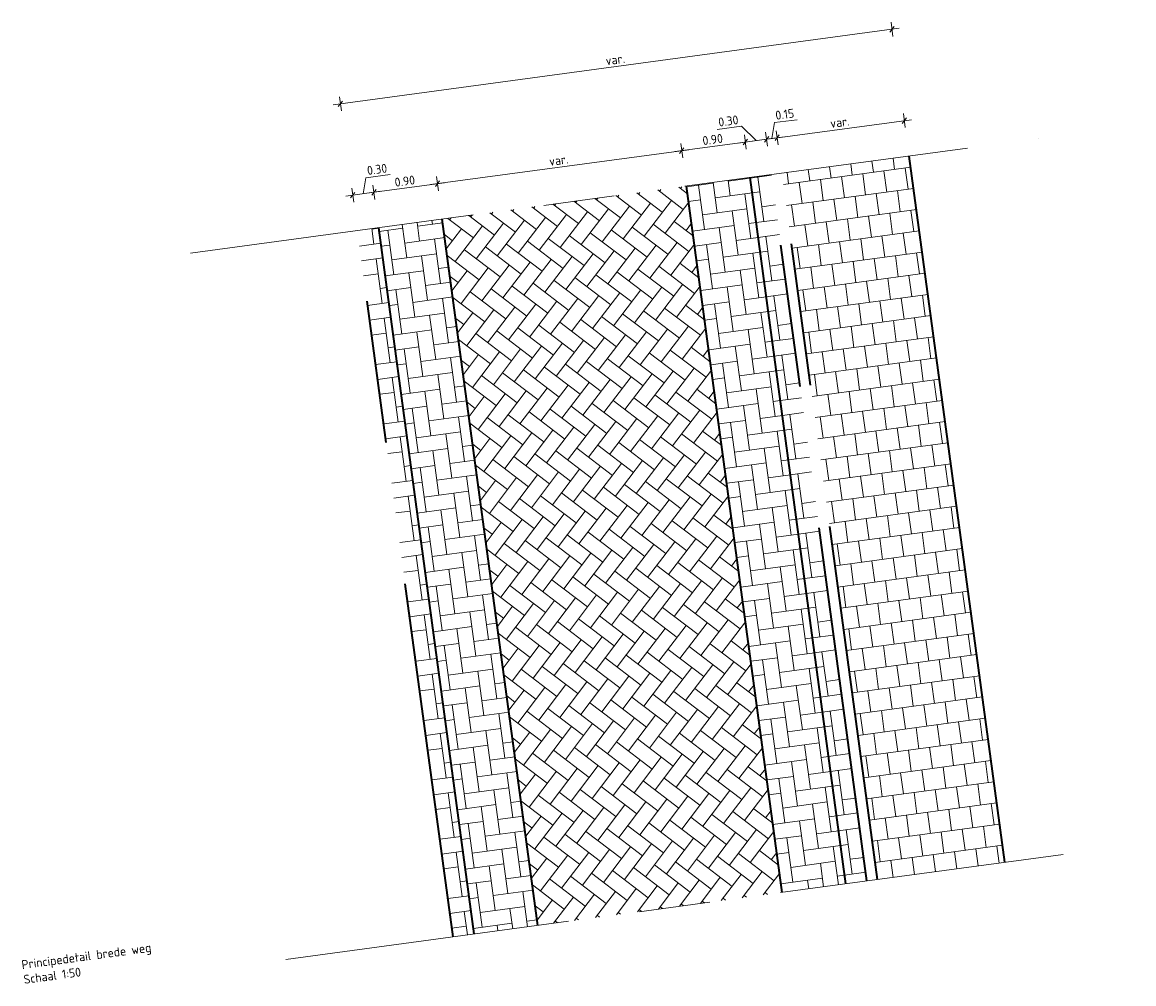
# Model space of a CAD drawing. Header units: metres. Extents: x 199937 to 201628, y 374508 to 375260.
# Tile 8 of 183: x 200422 to 200438, y 374789 to 374802. Entities that reach past the tile are written whole.
import ezdxf

# ---------------------------------------------------------------- set-up
doc = ezdxf.new("R2010")
doc.units = ezdxf.units.M
doc.linetypes.add('VH-TROTTOIRBAND_130-150', pattern=[15, 5, -2, 2, -2, 2, -2])
doc.linetypes.add('XX-AFBREEK', pattern=[7, 4, -1, 1, -1])
for name, color, linetype, lineweight in [('N-WE-VH-GOOT-G', 170, 'Continuous', 35), ('N-WE-VH-KANTOPSLUITING_TROTTOIRBAND_130 150-G', 210, 'VH-TROTTOIRBAND_130-150', 35), ('N-WE-VH-VERHARDING_TEGEL-A', 252, 'Continuous', 18), ('N-WE-VH-VERHARDING_TEGEL-G', 252, 'Continuous', 35), ('N-WE-VH-VERKEERSTEGEL-G', 7, 'Continuous', 35), ('X-XX-AL-AFBREEKLIJN-G', 7, 'XX-AFBREEK', 18), ('X-XX-AL-M', 7, 'Continuous', 18), ('X-XX-AL-T25', 7, 'Continuous', 25)]:
    doc.layers.add(name, color=color, linetype=linetype, lineweight=lineweight)
doc.layers.add('N-WE-VH-VERHARDING_BETONSTRAATSTEEN_HEIDE-A', color=7, linetype='Continuous', lineweight=0, true_color=0x986657)
doc.layers.add('N-WE-VH-VERHARDING_BETONSTRAATSTEEN_ROOD-A', color=7, linetype='Continuous', lineweight=0, true_color=0xa92c0a)
doc.styles.add('NLCS-ISO-M50-T25', font='NLCS-ISO.ttf', dxfattribs={"height": 0.125})
doc.dimstyles.new('NLCS-M50-T25-SCHRAP_L2_H1', dxfattribs={"dimscale": 0.05, "dimtxt": 2.5, "dimasz": 1.4, "dimexe": 2, "dimexo": 2, "dimgap": 0.7, "dimtad": 1, "dimzin": 0, "dimdsep": 46, "dimtxsty": 'NLCS-ISO-M50-T25', "dimblk": 'OBLIQUE', "dimcen": 0, "dimdle": 2, "dimclrd": 256, "dimclre": 256, "dimclrt": 256, "dimadec": 1, "dimazin": 0, "dimtfac": 1, "dimtdec": 3, "dimtofl": 0, "dimtmove": 0, "dimatfit": 3, "dimldrblk": 'OBLIQUE', "dimfxl": 2, "dimfxlon": 1, "dimtfillclr": 256, "dimtolj": 1, "dimtzin": 0, "dimlwd": -1, "dimlwe": -1, "dimarcsym": 0})
pattern_1 = [(187.70384062, (0, 0), (-0.17995353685, -0.23625563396), [0.63, -0.21]), (97.70384062, (0.0563, -0.4162), (-0.17995353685, -0.23625563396), [0.63, -0.21])]

# ---------------------------------------------------------------- blocks, each defined once
blk = doc.blocks.new('_Oblique')
at = {"color": 0, "linetype": 'ByBlock', "lineweight": -2}
blk.add_line((-0.5, -0.5), (0.5, 0.5), dxfattribs=at)
blk = doc.blocks.new('*D41')
at = {"layer": 'Defpoints', "color": 0, "transparency": 16777216}
for p in [(200434.427, 374801.912), (200434.667, 374800.134), (200426.93, 374799.088)]:
    blk.add_point(p, dxfattribs=at)
at = {"layer": 'X-XX-AL-M', "transparency": 16777216}
for p, q in [((200434.44, 374801.813), (200434.413, 374802.011)), ((200426.59, 374800.853), (200434.526, 374801.926)), ((200426.703, 374800.767), (200426.676, 374800.965))]:
    blk.add_line(p, q, dxfattribs=at)
at = {"layer": 'X-XX-AL-M', "transparency": 16777216, "xscale": 0.06999999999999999, "yscale": 0.06999999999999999, "zscale": 0.06999999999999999}
for p, rotation in [((200434.427, 374801.912), 7.69884873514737), ((200426.689, 374800.866), 187.6988487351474)]:
    blk.add_blockref('_Oblique', p, dxfattribs=dict(at, rotation=rotation))
at = {"layer": 'X-XX-AL-M', "transparency": 16777216, "insert": (200430.545, 374801.486), "char_height": 0.125, "attachment_point": 5, "rotation": 7.6988, "style": 'NLCS-ISO-M50-T25', "bg_fill": 3, "box_fill_scale": 1.1, "bg_fill_color": 256, "bg_fill_true_color": 13158600, "bg_fill_transparency": 0}
blk.add_mtext('\\A1;var.', dxfattribs=at)
blk = doc.blocks.new('*D42')
at = {"layer": 'Defpoints', "color": 0, "transparency": 16777216}
for p in [(200431.478, 374800.209), (200431.545, 374799.712), (200428.119, 374799.249)]:
    blk.add_point(p, dxfattribs=at)
at = {"layer": 'X-XX-AL-M', "transparency": 16777216}
for p, q in [((200431.492, 374800.11), (200431.465, 374800.308)), ((200427.953, 374799.732), (200431.577, 374800.222)), ((200428.065, 374799.647), (200428.038, 374799.845))]:
    blk.add_line(p, q, dxfattribs=at)
at = {"layer": 'X-XX-AL-M', "transparency": 16777216, "xscale": 0.06999999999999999, "yscale": 0.06999999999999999, "zscale": 0.06999999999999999}
for p, rotation in [((200431.478, 374800.209), 7.69884873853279), ((200428.052, 374799.746), 187.6988487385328)]:
    blk.add_blockref('_Oblique', p, dxfattribs=dict(at, rotation=rotation))
at = {"layer": 'X-XX-AL-M', "transparency": 16777216, "insert": (200429.752, 374800.074), "char_height": 0.125, "attachment_point": 5, "rotation": 7.6988, "style": 'NLCS-ISO-M50-T25', "bg_fill": 3, "box_fill_scale": 1.1, "bg_fill_color": 256, "bg_fill_true_color": 13158600, "bg_fill_transparency": 0}
blk.add_mtext('\\A1;var.', dxfattribs=at)
blk = doc.blocks.new('*D43')
at = {"layer": 'Defpoints', "color": 0, "transparency": 16777216}
for p in [(200434.6, 374800.631), (200434.667, 374800.134), (200432.883, 374799.893)]:
    blk.add_point(p, dxfattribs=at)
at = {"layer": 'X-XX-AL-M', "transparency": 16777216}
for p, q in [((200434.613, 374800.532), (200434.586, 374800.73)), ((200432.717, 374800.376), (200434.699, 374800.644)), ((200432.829, 374800.291), (200432.803, 374800.489))]:
    blk.add_line(p, q, dxfattribs=at)
at = {"layer": 'X-XX-AL-M', "transparency": 16777216, "xscale": 0.06999999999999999, "yscale": 0.06999999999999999, "zscale": 0.06999999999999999}
for p, rotation in [((200434.6, 374800.631), 7.69884873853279), ((200432.816, 374800.39), 187.6988487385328)]:
    blk.add_blockref('_Oblique', p, dxfattribs=dict(at, rotation=rotation))
at = {"layer": 'X-XX-AL-M', "transparency": 16777216, "insert": (200433.695, 374800.607), "char_height": 0.125, "attachment_point": 5, "rotation": 7.6988, "style": 'NLCS-ISO-M50-T25', "bg_fill": 3, "box_fill_scale": 1.1, "bg_fill_color": 256, "bg_fill_true_color": 13158600, "bg_fill_transparency": 0}
blk.add_mtext('\\A1;var.', dxfattribs=at)
blk = doc.blocks.new('*D151')
at = {"layer": 'Defpoints', "color": 0, "transparency": 16777216}
for p in [(200427.16, 374799.625), (200428.119, 374799.249), (200427.227, 374799.128)]:
    blk.add_point(p, dxfattribs=at)
at = {"layer": 'X-XX-AL-M', "transparency": 16777216}
for p, q in [((200428.065, 374799.647), (200428.038, 374799.845)), ((200428.151, 374799.759), (200427.061, 374799.612)), ((200427.173, 374799.526), (200427.147, 374799.724))]:
    blk.add_line(p, q, dxfattribs=at)
at = {"layer": 'X-XX-AL-M', "transparency": 16777216, "xscale": 0.06999999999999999, "yscale": 0.06999999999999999, "zscale": 0.06999999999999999}
for p, rotation in [((200428.052, 374799.746), 7.698848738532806), ((200427.16, 374799.625), 187.6988487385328)]:
    blk.add_blockref('_Oblique', p, dxfattribs=dict(at, rotation=rotation))
at = {"layer": 'X-XX-AL-M', "transparency": 16777216, "insert": (200427.593, 374799.782), "char_height": 0.125, "attachment_point": 5, "rotation": 7.6988, "style": 'NLCS-ISO-M50-T25', "bg_fill": 3, "box_fill_scale": 1.1, "bg_fill_color": 256, "bg_fill_true_color": 13158600, "bg_fill_transparency": 0}
blk.add_mtext('\\A1;0.90', dxfattribs=at)
blk = doc.blocks.new('*D152')
at = {"layer": 'Defpoints', "color": 0, "transparency": 16777216}
for p in [(200432.37, 374800.33), (200432.437, 374799.832), (200431.545, 374799.712)]:
    blk.add_point(p, dxfattribs=at)
at = {"layer": 'X-XX-AL-M', "transparency": 16777216}
for p, q in [((200432.383, 374800.231), (200432.357, 374800.429)), ((200431.379, 374800.196), (200432.469, 374800.343)), ((200431.492, 374800.11), (200431.465, 374800.308))]:
    blk.add_line(p, q, dxfattribs=at)
at = {"layer": 'X-XX-AL-M', "transparency": 16777216, "xscale": 0.06999999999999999, "yscale": 0.06999999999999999, "zscale": 0.06999999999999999}
for p, rotation in [((200431.478, 374800.209), 187.6988487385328), ((200432.37, 374800.33), 7.69884873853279)]:
    blk.add_blockref('_Oblique', p, dxfattribs=dict(at, rotation=rotation))
at = {"layer": 'X-XX-AL-M', "transparency": 16777216, "insert": (200431.911, 374800.366), "char_height": 0.125, "attachment_point": 5, "rotation": 7.6988, "style": 'NLCS-ISO-M50-T25', "bg_fill": 3, "box_fill_scale": 1.1, "bg_fill_color": 256, "bg_fill_true_color": 13158600, "bg_fill_transparency": 0}
blk.add_mtext('\\A1;0.90', dxfattribs=at)
blk = doc.blocks.new('*D160')
at = {"layer": 'Defpoints', "color": 0, "transparency": 16777216}
for p in [(200426.863, 374799.585), (200426.93, 374799.088), (200427.227, 374799.128)]:
    blk.add_point(p, dxfattribs=at)
at = {"layer": 'X-XX-AL-M', "transparency": 16777216}
for p, q in [((200427.011, 374799.605), (200427.046, 374799.827)), ((200427.046, 374799.827), (200427.388, 374799.873)), ((200427.259, 374799.639), (200426.764, 374799.572)), ((200426.876, 374799.486), (200426.849, 374799.684)), ((200427.173, 374799.526), (200427.147, 374799.724))]:
    blk.add_line(p, q, dxfattribs=at)
at = {"layer": 'X-XX-AL-M', "transparency": 16777216, "xscale": 0.06999999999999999, "yscale": 0.06999999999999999, "zscale": 0.06999999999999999}
for p, rotation in [((200426.863, 374799.585), 187.6988487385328), ((200427.16, 374799.625), 7.698848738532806)]:
    blk.add_blockref('_Oblique', p, dxfattribs=dict(at, rotation=rotation))
at = {"layer": 'X-XX-AL-M', "transparency": 16777216, "insert": (200427.204, 374799.947), "char_height": 0.125, "attachment_point": 5, "rotation": 7.6988, "style": 'NLCS-ISO-M50-T25', "bg_fill": 3, "box_fill_scale": 1.1, "bg_fill_color": 256, "bg_fill_true_color": 13158600, "bg_fill_transparency": 0}
blk.add_mtext('\\A1;0.30', dxfattribs=at)
blk = doc.blocks.new('*D161')
at = {"layer": 'Defpoints', "color": 0, "transparency": 16777216}
for p in [(200432.667, 374800.37), (200432.437, 374799.832), (200432.735, 374799.873)]:
    blk.add_point(p, dxfattribs=at)
at = {"layer": 'X-XX-AL-M', "transparency": 16777216}
for p, q in [((200432.315, 374800.553), (200431.973, 374800.506)), ((200432.519, 374800.35), (200432.315, 374800.553)), ((200432.383, 374800.231), (200432.357, 374800.429)), ((200432.681, 374800.271), (200432.654, 374800.469)), ((200432.271, 374800.316), (200432.766, 374800.383))]:
    blk.add_line(p, q, dxfattribs=at)
at = {"layer": 'X-XX-AL-M', "transparency": 16777216, "xscale": 0.06999999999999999, "yscale": 0.06999999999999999, "zscale": 0.06999999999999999}
for p, rotation in [((200432.667, 374800.37), 7.69884873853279), ((200432.37, 374800.33), 187.6988487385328)]:
    blk.add_blockref('_Oblique', p, dxfattribs=dict(at, rotation=rotation))
at = {"layer": 'X-XX-AL-M', "transparency": 16777216, "insert": (200432.131, 374800.626), "char_height": 0.125, "attachment_point": 5, "rotation": 7.6988, "style": 'NLCS-ISO-M50-T25', "bg_fill": 3, "box_fill_scale": 1.1, "bg_fill_color": 256, "bg_fill_true_color": 13158600, "bg_fill_transparency": 0}
blk.add_mtext('\\A1;0.30', dxfattribs=at)
blk = doc.blocks.new('*D162')
at = {"layer": 'Defpoints', "color": 0, "transparency": 16777216}
for p in [(200432.816, 374800.39), (200432.735, 374799.873), (200432.883, 374799.893)]:
    blk.add_point(p, dxfattribs=at)
at = {"layer": 'X-XX-AL-M', "transparency": 16777216}
for p, q in [((200432.742, 374800.38), (200432.777, 374800.602)), ((200432.777, 374800.602), (200433.094, 374800.644)), ((200432.568, 374800.356), (200432.915, 374800.403)), ((200432.681, 374800.271), (200432.654, 374800.469)), ((200432.829, 374800.291), (200432.803, 374800.489))]:
    blk.add_line(p, q, dxfattribs=at)
at = {"layer": 'X-XX-AL-M', "transparency": 16777216, "xscale": 0.06999999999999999, "yscale": 0.06999999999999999, "zscale": 0.06999999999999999}
for p, rotation in [((200432.667, 374800.37), 187.6988487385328), ((200432.816, 374800.39), 7.69884873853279)]:
    blk.add_blockref('_Oblique', p, dxfattribs=dict(at, rotation=rotation))
at = {"layer": 'X-XX-AL-M', "transparency": 16777216, "insert": (200432.922, 374800.72), "char_height": 0.125, "attachment_point": 5, "rotation": 7.6988, "style": 'NLCS-ISO-M50-T25', "bg_fill": 3, "box_fill_scale": 1.1, "bg_fill_color": 256, "bg_fill_true_color": 13158600, "bg_fill_transparency": 0}
blk.add_mtext('\\A1;0.15', dxfattribs=at)

msp = doc.modelspace()

# ---------------------------------------------------------------- hatches: boundary and pattern name
at = {"layer": 'N-WE-VH-VERHARDING_BETONSTRAATSTEEN_HEIDE-A', "true_color": 0x986657}
h = msp.add_hatch(dxfattribs=at)
h.set_pattern_fill('AVH-HEI_BSS_KEIFRMT_KEPER-SO', color=25, scale=2, angle=187.7038, pattern_type=2)
h.set_pattern_definition(pattern_1)
h.paths.add_polyline_path([(200432.885, 374789.802), (200433.777, 374789.922), (200432.437, 374799.832), (200431.545, 374799.712)])
h = msp.add_hatch(dxfattribs=at)
h.set_pattern_fill('AVH-HEI_BSS_KEIFRMT_KEPER-SO', color=25, scale=2, angle=187.7038, pattern_type=2)
h.set_pattern_definition(pattern_1)
h.paths.add_polyline_path([(200433.777, 374789.922), (200434.074, 374789.963), (200432.735, 374799.873), (200432.437, 374799.832)])
h = msp.add_hatch(dxfattribs=at)
h.set_pattern_fill('AVH-HEI_BSS_KEIFRMT_KEPER-SO', color=25, scale=2, angle=187.7038, pattern_type=2)
h.set_pattern_definition([(187.70384, (201161.83697, 374645.63702), (-0.179953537, -0.236255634), [0.63, -0.21]), (97.70384, (201161.89327, 374645.22082), (-0.179953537, -0.236255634), [0.63, -0.21])])
h.paths.add_polyline_path([(200428.567, 374789.218), (200429.459, 374789.339), (200428.119, 374799.249), (200427.227, 374799.128)])
h = msp.add_hatch(dxfattribs=at)
h.set_pattern_fill('AVH-HEI_BSS_KEIFRMT_KEPER-SO', color=25, scale=2, angle=187.7038, pattern_type=2)
h.set_pattern_definition(pattern_1)
h.paths.add_polyline_path([(200428.27, 374789.178), (200428.567, 374789.218), (200427.227, 374799.128), (200426.93, 374799.088)])
at = {"layer": 'N-WE-VH-VERHARDING_BETONSTRAATSTEEN_ROOD-A'}
h = msp.add_hatch(dxfattribs=at)
h.set_pattern_fill('AVH-ROO_BSS_KEIFRMT_KEPER-SO', color=36, scale=2, angle=142.7038, pattern_type=2)
h.set_pattern_definition([(142.70384062, (0, 0), (-0.29430432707, -0.03981159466), [0.63, -0.21]), (52.70384062, (-0.2545, -0.33412), (-0.29430432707, -0.03981159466), [0.63, -0.21])])
h.paths.add_polyline_path([(200429.459, 374789.339), (200432.885, 374789.802), (200431.545, 374799.712), (200428.119, 374799.249)])
at = {"layer": 'N-WE-VH-VERHARDING_TEGEL-A'}
h = msp.add_hatch(dxfattribs=at)
h.set_pattern_fill('AVH-TEGEL_300X300_HALFST-SO', color=256, scale=5, angle=97.7, pattern_type=2)
h.set_pattern_definition([(97.7, (0, 0), (-0.188843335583, 0.2771970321), [0.3, -0.3]), (187.7, (0, 0), (0.04019585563, -0.29729495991), [])])
h.paths.add_polyline_path([(200434.223, 374789.983), (200436.007, 374790.224), (200434.667, 374800.134), (200432.883, 374799.893)])

# ---------------------------------------------------------------- linework, layer by layer
at = {"layer": 'N-WE-VH-GOOT-G'}
for points in [[(200433.777, 374789.922), (200432.437, 374799.832)], [(200428.567, 374789.218), (200427.227, 374799.128)]]:
    msp.add_lwpolyline(points, dxfattribs=at)
at = {"layer": 'N-WE-VH-KANTOPSLUITING_TROTTOIRBAND_130 150-G'}
for points in [[(200434.074, 374789.963), (200432.735, 374799.873)], [(200434.074, 374789.963), (200432.735, 374799.873)], [(200434.223, 374789.983), (200432.883, 374799.893)], [(200428.27, 374789.178), (200426.93, 374799.088)]]:
    msp.add_lwpolyline(points, dxfattribs=at)
at = {"layer": 'N-WE-VH-VERHARDING_TEGEL-G'}
msp.add_lwpolyline([(200436.007, 374790.224), (200434.667, 374800.134)], dxfattribs=at)
at = {"layer": 'X-XX-AL-AFBREEKLIJN-G'}
for points in [[(200424.586, 374798.771), (200436.478, 374800.379)], [(200425.926, 374788.861), (200437.817, 374790.469)]]:
    msp.add_lwpolyline(points, dxfattribs=at)

# ---------------------------------------------------------------- texts
at = {"layer": 'X-XX-AL-T25', "insert": (200422.21, 374788.847), "char_height": 0.125, "attachment_point": 1, "rotation": 7.6988, "style": 'NLCS-ISO-M50-T25'}
msp.add_mtext_dynamic_manual_height_columns('Principedetail brede weg\\PSchaal 1:50', width=4.93889, gutter_width=0.625, heights=[0], dxfattribs=at)

# ---------------------------------------------------------------- next in the draw order: dimensions: what is measured, and where the dimension line sits
at = {"layer": 'X-XX-AL-M'}
dim = msp.add_aligned_dim(p1=(200426.93, 374799.088), p2=(200434.667, 374800.134), distance=1.795, text='var.', dimstyle='NLCS-M50-T25-SCHRAP_L2_H1', override={"dimtfill": 1}, dxfattribs=at)
dim.commit()
dim.dimension.update_dxf_attribs({"geometry": '*D41', "text_midpoint": (200430.545, 374801.486)})

# ---------------------------------------------------------------- next in the draw order: linework, layer by layer
at = {"layer": 'N-WE-VH-VERKEERSTEGEL-G'}
for points in [[(200432.885, 374789.802), (200431.545, 374799.712)], [(200429.459, 374789.339), (200428.119, 374799.249)]]:
    msp.add_lwpolyline(points, dxfattribs=at)

# ---------------------------------------------------------------- next in the draw order: dimensions: what is measured, and where the dimension line sits
at = {"layer": 'X-XX-AL-M'}
dim = msp.add_linear_dim(base=(200434.6, 374800.631), p1=(200432.883, 374799.893), p2=(200434.667, 374800.134), angle=187.6988, text='var.', dimstyle='NLCS-M50-T25-SCHRAP_L2_H1', override={"dimtfill": 1}, dxfattribs=at)
dim.commit()
dim.dimension.update_dxf_attribs({"geometry": '*D43', "text_midpoint": (200433.695, 374800.607)})

# ---------------------------------------------------------------- next in the draw order: dimensions: what is measured, and where the dimension line sits
dim = msp.add_linear_dim(base=(200431.478, 374800.209), p1=(200428.119, 374799.249), p2=(200431.545, 374799.712), angle=187.6988, text='var.', dimstyle='NLCS-M50-T25-SCHRAP_L2_H1', override={"dimtfill": 1}, dxfattribs=at)
dim.commit()
dim.dimension.update_dxf_attribs({"geometry": '*D42', "text_midpoint": (200429.752, 374800.074)})

# ---------------------------------------------------------------- next in the draw order: dimensions: what is measured, and where the dimension line sits
for base, p1, p2, picture, middle in [((200432.37, 374800.33), (200431.545, 374799.712), (200432.437, 374799.832), '*D152', (200431.911, 374800.366)), ((200427.16, 374799.625), (200428.119, 374799.249), (200427.227, 374799.128), '*D151', (200427.593, 374799.782))]:
    dim = msp.add_linear_dim(base=base, p1=p1, p2=p2, angle=187.6988, dimstyle='NLCS-M50-T25-SCHRAP_L2_H1', override={"dimtfill": 1}, dxfattribs=at)
    dim.commit()
    dim.dimension.update_dxf_attribs({"geometry": picture, "text_midpoint": middle})

# ---------------------------------------------------------------- next in the draw order: dimensions: what is measured, and where the dimension line sits
dim = msp.add_linear_dim(base=(200432.667, 374800.37), p1=(200432.437, 374799.832), p2=(200432.735, 374799.873), angle=187.6988, dimstyle='NLCS-M50-T25-SCHRAP_L2_H1', override={"dimtmove": 1, "dimtfill": 1}, dxfattribs=at)
dim.commit()
dim.dimension.update_dxf_attribs({"geometry": '*D161', "text_midpoint": (200432.28, 374800.548), "dimtype": 160})
dim = msp.add_linear_dim(base=(200426.863, 374799.585), p1=(200427.227, 374799.128), p2=(200426.93, 374799.088), angle=187.6988, dimstyle='NLCS-M50-T25-SCHRAP_L2_H1', override={"dimtmove": 1, "dimtfill": 1}, dxfattribs=at)
dim.commit()
dim.dimension.update_dxf_attribs({"geometry": '*D160', "text_midpoint": (200427.068, 374799.928)})

# ---------------------------------------------------------------- next in the draw order: dimensions: what is measured, and where the dimension line sits
dim = msp.add_linear_dim(base=(200432.816, 374800.39), p1=(200432.735, 374799.873), p2=(200432.883, 374799.893), angle=187.6988, dimstyle='NLCS-M50-T25-SCHRAP_L2_H1', override={"dimtmove": 1, "dimtfill": 1}, dxfattribs=at)
dim.commit()
dim.dimension.update_dxf_attribs({"geometry": '*D162', "text_midpoint": (200432.798, 374800.703)})

doc.saveas('drawing.dxf')
